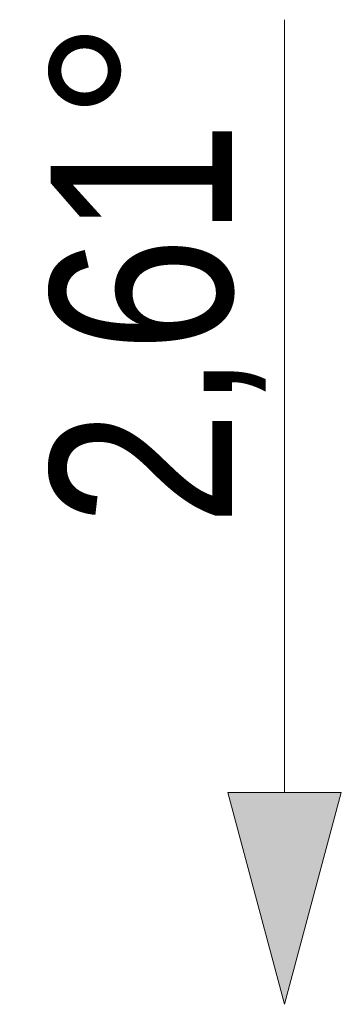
# Model space of a CAD drawing. Extents: x -543332 to -314699, y -9028 to 155584.
# Tile 174 of 256: x -494882 to -494598, y 84165 to 85032. Entities that reach past the tile are written whole.
import ezdxf

# ---------------------------------------------------------------- set-up
doc = ezdxf.new("R2010")
doc.units = 0
doc.header["$MEASUREMENT"] = 0
doc.layers.add('0_Nr_Pióra__21', color=8, linetype='Continuous', lineweight=9)
doc.layers.add('INWENT DACH_Nr_Pióra__21', color=8, linetype='Continuous', lineweight=9)
doc.layers.add('INWENT DACH', color=8, linetype='Continuous')
doc.styles.add('GENERATED_STYLE_3', font='ARIALN.TTF')

# ---------------------------------------------------------------- blocks, each defined once
blk = doc.blocks.new('Linia_13', base_point=(-494648.26, 71717.63))
at = {"layer": 'INWENT DACH_Nr_Pióra__21', "linetype": 'Continuous'}
blk.add_hatch(color=256, dxfattribs=at).paths.add_polyline_path([(-494648.26, 70850.34), (-494698.26, 71036.94), (-494598.26, 71036.94)], flags=0)
for p, q in [((-494648.26, 71717.63), (-494648.26, 71036.94)), ((-494648.26, 70850.34), (-494698.26, 71036.94)), ((-494698.26, 71036.94), (-494598.26, 71036.94)), ((-494648.26, 70850.34), (-494598.26, 71036.94))]:
    blk.add_line(p, q, dxfattribs=at)

msp = doc.modelspace()

# ---------------------------------------------------------------- block references
at = {"layer": 'INWENT DACH', "linetype": 'Continuous'}
msp.add_blockref('Linia_13', (-494648.26, 85031.98), dxfattribs=at)

# ---------------------------------------------------------------- texts
at = {"layer": '0_Nr_Pióra__21', "linetype": 'Continuous', "insert": (-494664.9, 85031.98), "char_height": 160, "attachment_point": 9, "rotation": 90, "style": 'GENERATED_STYLE_3'}
msp.add_mtext('{2,61°}', dxfattribs=at)

doc.saveas('drawing.dxf')
